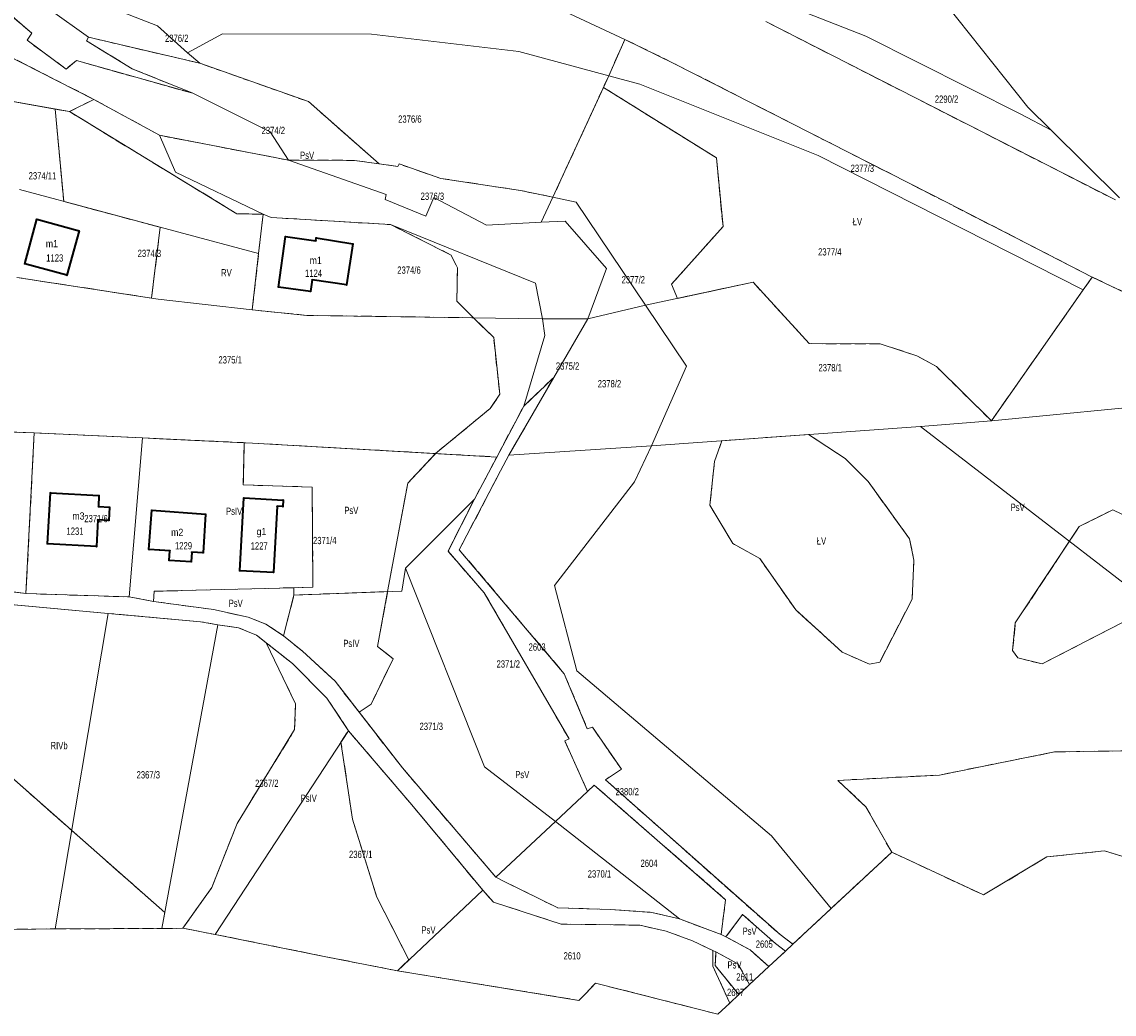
# Model space of a CAD drawing. Header units: metres. Extents: x 7496145 to 7500200, y 5498500 to 5502080.
# Tile 17 of 202: x 7497736 to 7497962, y 5498713 to 5498918. Entities that reach past the tile are written whole.
import ezdxf
from ezdxf.enums import TextEntityAlignment as Align

# ---------------------------------------------------------------- set-up
doc = ezdxf.new("R2010")
doc.units = ezdxf.units.M
doc.header["$MEASUREMENT"] = 0
for name, pattern in [('2.25_0.75', [3, 2.25, -0.75]), ('219-1000', [0]), ('egug-1000', [0])]:
    doc.linetypes.add(name, pattern=pattern)
doc.layers.get('0').update_dxf_attribs({"color": 2, "linetype": 'CONTINUOUS', "lineweight": 5})
for name, color, linetype in [('209-oznaczenie konturu klasyfikacyjnego', 7, 'CONTINUOUS'), ('211-numer działki ewidencyjnej', 7, 'CONTINUOUS'), ('217-kontur klasyfikacyjny', 7, 'CONTINUOUS'), ('218-kontur użytku gruntowego', 7, 'CONTINUOUS'), ('219-działka ewidencyjna', 7, 'CONTINUOUS'), ('312-budynek ewidencyjny', 7, 'CONTINUOUS'), ('312-oznaczenie budynku ewidencyjnego', 7, 'CONTINUOUS'), ('312-oznaczenie budynku ewidencyjnego-Atr117', 7, 'CONTINUOUS'), ('Punkt budynku', 7, 'CONTINUOUS')]:
    doc.layers.add(name, color=color, linetype=linetype)
doc.styles.get("Standard").update_dxf_attribs({"font": 'Working1250', "width": 0.75})

# ---------------------------------------------------------------- blocks, each defined once
blk = doc.blocks.new('PUNKTBUD')
at = {"color": 0}
blk.add_circle((0, 0), 0.09, dxfattribs=at)

msp = doc.modelspace()

# ---------------------------------------------------------------- linework, layer by layer
at = {"layer": '217-kontur klasyfikacyjny', "color": 3, "linetype": '2.25_0.75', "lineweight": 18, "flags": 128}
for points in [[(7497738.31, 5498915.47), (7497718.22, 5498932.81)], [(7497889.93, 5498917.88), (7497962.09, 5498881.06)], [(7497737.34, 5498914.03), (7497738.31, 5498915.47)], [(7497745.41, 5498908.1), (7497737.34, 5498914.03)], [(7497750, 5498914.67), (7497749.6, 5498913.91)], [(7497749.6, 5498913.91), (7497759.08, 5498908.15)], [(7497773.02, 5498909.28), (7497750, 5498914.67)], [(7497860.77, 5498914.22), (7497857.49, 5498906.72)], [(7497870.77, 5498909.34), (7497860.77, 5498914.22)], [(7497732.64, 5498911.26), (7497751.15, 5498901.83)], [(7497747.52, 5498909.84), (7497745.41, 5498908.1)], [(7497771.6, 5498903.08), (7497747.52, 5498909.84)], [(7497759.08, 5498908.15), (7497771.6, 5498903.08)], [(7497795.47, 5498901.36), (7497773.02, 5498909.28)], [(7497927.49, 5498880.44), (7497870.77, 5498909.34)], [(7497857.49, 5498906.72), (7497856.38, 5498904.3)], [(7497856.38, 5498904.3), (7497845.93, 5498881.64)], [(7497879.69, 5498889.74), (7497856.38, 5498904.3)], [(7497751.15, 5498901.83), (7497746.09, 5498899.3)], [(7497751.15, 5498901.83), (7497764.69, 5498894.41)], [(7497810.05, 5498888.53), (7497795.47, 5498901.36)], [(7497746.09, 5498899.3), (7497743.15, 5498899.83)], [(7497743.15, 5498899.83), (7497744.94, 5498880.75)], [(7497780.67, 5498878.21), (7497746.09, 5498899.3)], [(7497764.69, 5498894.41), (7497791.31, 5498889.29)], [(7497791.31, 5498889.29), (7497804.96, 5498889.24)], [(7497804.96, 5498889.24), (7497810.05, 5498888.53)], [(7497881.07, 5498875.57), (7497879.69, 5498889.74)], [(7497813.93, 5498888), (7497810.05, 5498888.53)], [(7497814.18, 5498888.5), (7497813.93, 5498888)], [(7497822.81, 5498885.51), (7497814.18, 5498888.5)], [(7497839.24, 5498883.02), (7497822.81, 5498885.51)], [(7497845.93, 5498881.64), (7497839.24, 5498883.02)], [(7497744.94, 5498880.75), (7497764.85, 5498875.42)], [(7497957.32, 5498865.16), (7497927.49, 5498880.44)], [(7497786.11, 5498878.12), (7497780.67, 5498878.21)], [(7497785.16, 5498869.99), (7497786.11, 5498878.12)], [(7497786.11, 5498878.12), (7497787.78, 5498877.45)], [(7497787.78, 5498877.45), (7497812.38, 5498875.98)], [(7497812.38, 5498875.98), (7497824.9, 5498869.7)], [(7497870.44, 5498863.67), (7497881.07, 5498875.57)], [(7497764.85, 5498875.42), (7497763.05, 5498860.79)], [(7497783.82, 5498858.37), (7497785.16, 5498869.99)], [(7497824.9, 5498869.7), (7497826.23, 5498867.05)], [(7497826.23, 5498867.05), (7497826.11, 5498860.14)], [(7497763.05, 5498860.79), (7497735.2, 5498865.08)], [(7497957.32, 5498865.16), (7497955.45, 5498862.48)], [(7498005.45, 5498842.25), (7497957.32, 5498865.16)], [(7497871.67, 5498860.75), (7497870.44, 5498863.67)], [(7497887.26, 5498864.08), (7497871.67, 5498860.75)], [(7497898.88, 5498851.4), (7497887.26, 5498864.08)], [(7497955.45, 5498862.48), (7497936.48, 5498835.48)], [(7497826.11, 5498860.14), (7497829.55, 5498856.74)], [(7497795.13, 5498857.24), (7497783.82, 5498858.37)], [(7497805.52, 5498857.09), (7497795.13, 5498857.24)], [(7497829.55, 5498856.74), (7497805.52, 5498857.09)], [(7497833.7, 5498852.65), (7497829.55, 5498856.74)], [(7497834.96, 5498840.94), (7497833.7, 5498852.65)], [(7497913.53, 5498851.34), (7497898.88, 5498851.4)], [(7497921.12, 5498848.92), (7497913.53, 5498851.34)], [(7497925.13, 5498846.67), (7497921.12, 5498848.92)], [(7497936.48, 5498835.48), (7497925.13, 5498846.67)], [(7497846.11, 5498844.44), (7497836.84, 5498828.41)], [(7497839.92, 5498838.52), (7497846.11, 5498844.44)], [(7497833, 5498838.02), (7497834.96, 5498840.94)], [(7497821.7, 5498828.72), (7497833, 5498838.02)], [(7497834.32, 5498828), (7497839.92, 5498838.52)], [(7497738.82, 5498832.98), (7497728.84, 5498833.35)], [(7497737.12, 5498799.8), (7497738.82, 5498832.98)], [(7497738.82, 5498832.98), (7497761.2, 5498831.94)], [(7497761.2, 5498831.94), (7497764.72, 5498831.77)], [(7497764.72, 5498831.77), (7497782.21, 5498830.95)], [(7497782.21, 5498830.95), (7497782, 5498822.23)], [(7497782.21, 5498830.95), (7497783.93, 5498830.87)], [(7497783.93, 5498830.87), (7497821.7, 5498828.72)], [(7497879.32, 5498827.08), (7497880.84, 5498831.35)], [(7497880.84, 5498831.35), (7497898.74, 5498832.64)], [(7497898.74, 5498832.64), (7497906.31, 5498827.69)], [(7497815.98, 5498822.57), (7497821.7, 5498828.72)], [(7497821.7, 5498828.72), (7497834.32, 5498828)], [(7497836.84, 5498828.41), (7497835.13, 5498825.17)], [(7497832.63, 5498824.73), (7497834.32, 5498828)], [(7497878.35, 5498818.04), (7497879.32, 5498827.08)], [(7497906.31, 5498827.69), (7497911.03, 5498822.97)], [(7497835.13, 5498825.17), (7497826.6, 5498808.86)], [(7497829.71, 5498819.3), (7497832.63, 5498824.73)], [(7497782, 5498822.23), (7497796.22, 5498821.8)], [(7497796.22, 5498821.8), (7497796.39, 5498801.12)], [(7497811.8, 5498800.21), (7497815.98, 5498822.57)], [(7497911.03, 5498822.97), (7497919.56, 5498811.08)], [(7497824.28, 5498808.55), (7497829.71, 5498819.3)], [(7497883.1, 5498810.14), (7497878.35, 5498818.04)], [(7497954.61, 5498813.64), (7497961.58, 5498817.1)], [(7497961.58, 5498817.1), (7497963.43, 5498816.23)], [(7497941.42, 5498793.74), (7497954.61, 5498813.64)], [(7497888.65, 5498807.05), (7497883.1, 5498810.14)], [(7497919.56, 5498811.08), (7497920.5, 5498806.72)], [(7497831.76, 5498799.93), (7497824.28, 5498808.55)], [(7497826.6, 5498808.86), (7497848.28, 5498783.24)], [(7497896.11, 5498796.42), (7497888.65, 5498807.05)], [(7497920.5, 5498806.72), (7497920.13, 5498798.68)], [(7497765.77, 5498733.97), (7497689.57, 5498801.16)], [(7497725.29, 5498801.37), (7497737.12, 5498799.8)], [(7497796.39, 5498801.12), (7497792.46, 5498801.02)], [(7497737.12, 5498799.8), (7497758.46, 5498799.1)], [(7497758.46, 5498799.1), (7497763.47, 5498798.17)], [(7497763.59, 5498800.27), (7497763.47, 5498798.17)], [(7497792.46, 5498801.02), (7497763.59, 5498800.27)], [(7497790.33, 5498791.07), (7497792.46, 5498799.5)], [(7497792.46, 5498799.5), (7497792.46, 5498801.02)], [(7497792.46, 5498799.5), (7497811.8, 5498800.21)], [(7497809.68, 5498788.91), (7497811.8, 5498800.21)], [(7497849.28, 5498769.82), (7497831.76, 5498799.93)], [(7497754.06, 5498795.71), (7497725, 5498798.35)], [(7497763.47, 5498798.17), (7497775.86, 5498796.5)], [(7497920.13, 5498798.68), (7497913.44, 5498785.67)], [(7497773.18, 5498793.98), (7497754.06, 5498795.71)], [(7497775.86, 5498796.5), (7497783.02, 5498794.91)], [(7497783.02, 5498794.91), (7497786.67, 5498793.46)], [(7497905.68, 5498787.72), (7497896.11, 5498796.42)], [(7497965.8, 5498795.01), (7497947, 5498785.27)], [(7497776.72, 5498793.33), (7497773.18, 5498793.98)], [(7497781.04, 5498792.74), (7497776.72, 5498793.33)], [(7497784.73, 5498791.21), (7497781.04, 5498792.74)], [(7497786.67, 5498793.46), (7497790.33, 5498791.07)], [(7497940.87, 5498788.05), (7497941.42, 5498793.74)], [(7497786.69, 5498789.67), (7497784.73, 5498791.21)], [(7497790.33, 5498791.07), (7497794.2, 5498787.93)], [(7497792.81, 5498777.02), (7497786.69, 5498789.67)], [(7497792.17, 5498785.37), (7497786.69, 5498789.67)], [(7497794.2, 5498787.93), (7497800.95, 5498781.69)], [(7497812.94, 5498786.36), (7497809.68, 5498788.91)], [(7497911.32, 5498785.21), (7497905.68, 5498787.72)], [(7497941.92, 5498786.53), (7497940.87, 5498788.05)], [(7497799.24, 5498778.23), (7497792.17, 5498785.37)], [(7497808.38, 5498776.99), (7497812.94, 5498786.36)], [(7497913.44, 5498785.67), (7497911.32, 5498785.21)], [(7497947, 5498785.27), (7497941.92, 5498786.53)], [(7497848.28, 5498783.24), (7497853.03, 5498771.91)], [(7497800.95, 5498781.69), (7497805.9, 5498775.32)], [(7497792.6, 5498771.71), (7497792.81, 5498777.02)], [(7497803.7, 5498771.49), (7497799.24, 5498778.23)], [(7497805.9, 5498775.32), (7497808.38, 5498776.99)], [(7497805.9, 5498775.32), (7497814.87, 5498763.8)], [(7497853.03, 5498771.91), (7497854.1, 5498772.22)], [(7497854.1, 5498772.22), (7497860.09, 5498763.55)], [(7497780.72, 5498752.37), (7497792.6, 5498771.71)], [(7497802.16, 5498769.14), (7497803.7, 5498771.49)], [(7497816.83, 5498756.16), (7497803.7, 5498771.49)], [(7497848.37, 5498769.4), (7497849.28, 5498769.82)], [(7497804.54, 5498753.23), (7497802.16, 5498769.14)], [(7497853.08, 5498758.97), (7497848.37, 5498769.4)], [(7497949.53, 5498767.11), (7497976.81, 5498767.55)], [(7497925.75, 5498762.35), (7497949.53, 5498767.11)], [(7497814.87, 5498763.8), (7497834.16, 5498741.24)], [(7497860.09, 5498763.55), (7497856.76, 5498761.37)], [(7497856.76, 5498761.37), (7497892.84, 5498729.39)], [(7497904.77, 5498761.23), (7497925.75, 5498762.35)], [(7497910.57, 5498755.75), (7497904.77, 5498761.23)], [(7497854.44, 5498760.28), (7497853.08, 5498758.97)], [(7497881.59, 5498736.61), (7497854.44, 5498760.28)], [(7497831.48, 5498738.56), (7497816.83, 5498756.16)], [(7497915.89, 5498746.42), (7497910.57, 5498755.75)], [(7497775.53, 5498739.13), (7497780.72, 5498752.37)], [(7497809.58, 5498737.15), (7497804.54, 5498753.23)], [(7497903.43, 5498734.81), (7497915.89, 5498746.42)], [(7497915.89, 5498746.42), (7497934.85, 5498737.58)], [(7497934.85, 5498737.58), (7497947.9, 5498745.43)], [(7497947.9, 5498745.43), (7497959.87, 5498746.69)], [(7497959.87, 5498746.69), (7497972.87, 5498742.7)], [(7497834.16, 5498741.24), (7497836.14, 5498740.24)], [(7497836.14, 5498740.24), (7497846.94, 5498734.93)], [(7497769.48, 5498730.7), (7497775.53, 5498739.13)], [(7497833.67, 5498736.1), (7497831.48, 5498738.56)], [(7497816.18, 5498724.16), (7497809.58, 5498737.15)], [(7497847.62, 5498731.58), (7497833.67, 5498736.1)], [(7497880.67, 5498729.45), (7497881.59, 5498736.61)], [(7497765.16, 5498730.68), (7497765.77, 5498733.97)], [(7497846.94, 5498734.93), (7497857.79, 5498734.61)], [(7497857.79, 5498734.61), (7497866.39, 5498733.98)], [(7497866.39, 5498733.98), (7497872.07, 5498732.63)], [(7497885.1, 5498733.58), (7497881.66, 5498728.95)], [(7497891.87, 5498727.58), (7497885.1, 5498733.58)], [(7497895.49, 5498727.42), (7497903.43, 5498734.81)], [(7497863.87, 5498731.34), (7497847.62, 5498731.58)], [(7497869.35, 5498730.09), (7497863.87, 5498731.34)], [(7497872.07, 5498732.63), (7497880.67, 5498729.45)], [(7497702.24, 5498730.31), (7497739.12, 5498730.55)], [(7497739.12, 5498730.55), (7497743.17, 5498730.57)], [(7497743.17, 5498730.57), (7497765.16, 5498730.68)], [(7497765.16, 5498730.68), (7497769.48, 5498730.7)], [(7497769.48, 5498730.7), (7497776.18, 5498729.44)], [(7497776.18, 5498729.44), (7497798.69, 5498724.9)], [(7497874.79, 5498728.09), (7497869.35, 5498730.09)], [(7497881.66, 5498728.95), (7497886.66, 5498726.24)], [(7497892.84, 5498729.39), (7497895.49, 5498727.42)], [(7497878.94, 5498726.13), (7497874.79, 5498728.09)], [(7497893.97, 5498726), (7497891.87, 5498727.58)], [(7497798.69, 5498724.9), (7497813.81, 5498721.93)], [(7497878.96, 5498722.88), (7497878.94, 5498726.13)], [(7497879.59, 5498725.82), (7497879.46, 5498722.99)], [(7497884.12, 5498723.39), (7497879.59, 5498725.82)], [(7497886.66, 5498726.24), (7497890.52, 5498722.79)], [(7497890.52, 5498722.79), (7497893.97, 5498726)], [(7497813.81, 5498721.93), (7497816.18, 5498724.16)], [(7497882.45, 5498715.27), (7497878.96, 5498722.88)], [(7497879.46, 5498722.99), (7497884.31, 5498717.01)], [(7497886.55, 5498719.09), (7497884.12, 5498723.39)], [(7497813.81, 5498721.93), (7497817.62, 5498721.31)], [(7497817.62, 5498721.31), (7497851.3, 5498715.83)], [(7497852.72, 5498717.22), (7497854.74, 5498719.38)], [(7497854.74, 5498719.38), (7497879.99, 5498712.98)], [(7497884.31, 5498717.01), (7497886.55, 5498719.09)], [(7497851.3, 5498715.83), (7497852.72, 5498717.22)], [(7497879.99, 5498712.98), (7497882.45, 5498715.27)]]:
    msp.add_lwpolyline(points, dxfattribs=at)
at = {"layer": '218-kontur użytku gruntowego', "color": 3, "linetype": 'egug-1000', "lineweight": 18, "flags": 128}
for points in [[(7497738.31, 5498915.47), (7497718.22, 5498932.81)], [(7497742.1, 5498920.3), (7497750, 5498914.67)], [(7497764.31, 5498916.98), (7497756.31, 5498920.11)], [(7497770.44, 5498911.45), (7497764.31, 5498916.98)], [(7497889.93, 5498917.88), (7497962.09, 5498881.06)], [(7497737.34, 5498914.03), (7497738.31, 5498915.47)], [(7497745.41, 5498908.1), (7497737.34, 5498914.03)], [(7497750, 5498914.67), (7497749.6, 5498913.91)], [(7497749.6, 5498913.91), (7497759.08, 5498908.15)], [(7497773.02, 5498909.28), (7497750, 5498914.67)], [(7497860.77, 5498914.22), (7497857.49, 5498906.72)], [(7497870.77, 5498909.34), (7497860.77, 5498914.22)], [(7497732.64, 5498911.26), (7497751.15, 5498901.83)], [(7497747.52, 5498909.84), (7497745.41, 5498908.1)], [(7497771.6, 5498903.08), (7497747.52, 5498909.84)], [(7497773.02, 5498909.28), (7497770.44, 5498911.45)], [(7497759.08, 5498908.15), (7497771.6, 5498903.08)], [(7497795.47, 5498901.36), (7497773.02, 5498909.28)], [(7497927.49, 5498880.44), (7497870.77, 5498909.34)], [(7497857.49, 5498906.72), (7497856.38, 5498904.3)], [(7497743.15, 5498899.83), (7497727.01, 5498902.72)], [(7497856.38, 5498904.3), (7497845.93, 5498881.64)], [(7497856.38, 5498904.3), (7497879.69, 5498889.74)], [(7497751.15, 5498901.83), (7497746.09, 5498899.3)], [(7497764.69, 5498894.41), (7497751.15, 5498901.83)], [(7497810.05, 5498888.53), (7497795.47, 5498901.36)], [(7497746.09, 5498899.3), (7497743.15, 5498899.83)], [(7497743.15, 5498899.83), (7497744.94, 5498880.75)], [(7497746.09, 5498899.3), (7497780.67, 5498878.21)], [(7497791.31, 5498889.29), (7497764.69, 5498894.41)], [(7497804.96, 5498889.24), (7497791.31, 5498889.29)], [(7497810.05, 5498888.53), (7497804.96, 5498889.24)], [(7497879.69, 5498889.74), (7497881.07, 5498875.57)], [(7497813.93, 5498888), (7497810.05, 5498888.53)], [(7497814.18, 5498888.5), (7497813.93, 5498888)], [(7497822.81, 5498885.51), (7497814.18, 5498888.5)], [(7497839.24, 5498883.02), (7497822.81, 5498885.51)], [(7497845.93, 5498881.64), (7497839.24, 5498883.02)], [(7497744.94, 5498880.75), (7497764.85, 5498875.42)], [(7497957.32, 5498865.16), (7497927.49, 5498880.44)], [(7497780.67, 5498878.21), (7497786.11, 5498878.12)], [(7497786.11, 5498878.12), (7497785.16, 5498869.99)], [(7497787.78, 5498877.45), (7497786.11, 5498878.12)], [(7497812.38, 5498875.98), (7497787.78, 5498877.45)], [(7497824.9, 5498869.7), (7497812.38, 5498875.98)], [(7497881.07, 5498875.57), (7497870.44, 5498863.67)], [(7497764.85, 5498875.42), (7497763.05, 5498860.79)], [(7497785.16, 5498869.99), (7497783.82, 5498858.37)], [(7497826.23, 5498867.05), (7497824.9, 5498869.7)], [(7497826.11, 5498860.14), (7497826.23, 5498867.05)], [(7497763.05, 5498860.79), (7497735.2, 5498865.08)], [(7497955.45, 5498862.48), (7497957.32, 5498865.16)], [(7498005.45, 5498842.25), (7497957.32, 5498865.16)], [(7497870.44, 5498863.67), (7497871.67, 5498860.75)], [(7497871.67, 5498860.75), (7497887.26, 5498864.08)], [(7497887.26, 5498864.08), (7497898.88, 5498851.4)], [(7497936.48, 5498835.48), (7497955.45, 5498862.48)], [(7497829.55, 5498856.74), (7497826.11, 5498860.14)], [(7497783.82, 5498858.37), (7497795.13, 5498857.24)], [(7497795.13, 5498857.24), (7497805.52, 5498857.09)], [(7497805.52, 5498857.09), (7497829.55, 5498856.74)], [(7497829.55, 5498856.74), (7497833.7, 5498852.65)], [(7497833.7, 5498852.65), (7497834.96, 5498840.94)], [(7497898.88, 5498851.4), (7497913.53, 5498851.34)], [(7497913.53, 5498851.34), (7497921.12, 5498848.92)], [(7497921.12, 5498848.92), (7497925.13, 5498846.67)], [(7497925.13, 5498846.67), (7497936.48, 5498835.48)], [(7497836.84, 5498828.41), (7497846.11, 5498844.44)], [(7497846.11, 5498844.44), (7497839.92, 5498838.52)], [(7497834.96, 5498840.94), (7497833, 5498838.02)], [(7497833, 5498838.02), (7497821.7, 5498828.72)], [(7497839.92, 5498838.52), (7497834.32, 5498828)], [(7497728.84, 5498833.35), (7497738.82, 5498832.98)], [(7497737.12, 5498799.8), (7497738.82, 5498832.98)], [(7497738.82, 5498832.98), (7497761.2, 5498831.94)], [(7497761.2, 5498831.94), (7497764.72, 5498831.77)], [(7497764.72, 5498831.77), (7497782.21, 5498830.95)], [(7497782.21, 5498830.95), (7497782, 5498822.23)], [(7497783.93, 5498830.87), (7497782.21, 5498830.95)], [(7497821.7, 5498828.72), (7497783.93, 5498830.87)], [(7497880.84, 5498831.35), (7497879.32, 5498827.08)], [(7497898.74, 5498832.64), (7497880.84, 5498831.35)], [(7497906.31, 5498827.69), (7497898.74, 5498832.64)], [(7497821.7, 5498828.72), (7497815.98, 5498822.57)], [(7497834.32, 5498828), (7497821.7, 5498828.72)], [(7497835.13, 5498825.17), (7497836.84, 5498828.41)], [(7497834.32, 5498828), (7497832.63, 5498824.73)], [(7497879.32, 5498827.08), (7497878.35, 5498818.04)], [(7497911.03, 5498822.97), (7497906.31, 5498827.69)], [(7497826.6, 5498808.86), (7497835.13, 5498825.17)], [(7497832.63, 5498824.73), (7497829.71, 5498819.3)], [(7497782, 5498822.23), (7497796.22, 5498821.8)], [(7497796.22, 5498821.8), (7497796.39, 5498801.12)], [(7497815.98, 5498822.57), (7497811.8, 5498800.21)], [(7497919.56, 5498811.08), (7497911.03, 5498822.97)], [(7497829.71, 5498819.3), (7497824.28, 5498808.55)], [(7497878.35, 5498818.04), (7497883.1, 5498810.14)], [(7497961.58, 5498817.1), (7497954.61, 5498813.64)], [(7497963.43, 5498816.23), (7497961.58, 5498817.1)], [(7497954.61, 5498813.64), (7497941.42, 5498793.74)], [(7497883.1, 5498810.14), (7497888.65, 5498807.05)], [(7497920.5, 5498806.72), (7497919.56, 5498811.08)], [(7497824.28, 5498808.55), (7497831.76, 5498799.93)], [(7497848.28, 5498783.24), (7497826.6, 5498808.86)], [(7497888.65, 5498807.05), (7497896.11, 5498796.42)], [(7497920.13, 5498798.68), (7497920.5, 5498806.72)], [(7497689.57, 5498801.16), (7497765.77, 5498733.97)], [(7497725.29, 5498801.37), (7497737.12, 5498799.8)], [(7497796.39, 5498801.12), (7497792.46, 5498801.02)], [(7497758.46, 5498799.1), (7497737.12, 5498799.8)], [(7497763.47, 5498798.17), (7497758.46, 5498799.1)], [(7497763.59, 5498800.27), (7497763.47, 5498798.17)], [(7497792.46, 5498801.02), (7497763.59, 5498800.27)], [(7497792.46, 5498799.5), (7497790.33, 5498791.07)], [(7497792.46, 5498801.02), (7497792.46, 5498799.5)], [(7497811.8, 5498800.21), (7497792.46, 5498799.5)], [(7497811.8, 5498800.21), (7497809.68, 5498788.91)], [(7497831.76, 5498799.93), (7497849.28, 5498769.82)], [(7497754.06, 5498795.71), (7497725, 5498798.35)], [(7497763.47, 5498798.17), (7497775.86, 5498796.5)], [(7497913.44, 5498785.67), (7497920.13, 5498798.68)], [(7497773.18, 5498793.98), (7497754.06, 5498795.71)], [(7497775.86, 5498796.5), (7497783.02, 5498794.91)], [(7497783.02, 5498794.91), (7497786.67, 5498793.46)], [(7497896.11, 5498796.42), (7497905.68, 5498787.72)], [(7497947, 5498785.27), (7497965.8, 5498795.01)], [(7497776.72, 5498793.33), (7497773.18, 5498793.98)], [(7497781.04, 5498792.74), (7497776.72, 5498793.33)], [(7497784.73, 5498791.21), (7497781.04, 5498792.74)], [(7497786.67, 5498793.46), (7497790.33, 5498791.07)], [(7497941.42, 5498793.74), (7497940.87, 5498788.05)], [(7497786.69, 5498789.67), (7497784.73, 5498791.21)], [(7497790.33, 5498791.07), (7497794.2, 5498787.93)], [(7497792.17, 5498785.37), (7497786.69, 5498789.67)], [(7497786.69, 5498789.67), (7497792.81, 5498777.02)], [(7497794.2, 5498787.93), (7497800.95, 5498781.69)], [(7497809.68, 5498788.91), (7497812.94, 5498786.36)], [(7497905.68, 5498787.72), (7497911.32, 5498785.21)], [(7497940.87, 5498788.05), (7497941.92, 5498786.53)], [(7497799.24, 5498778.23), (7497792.17, 5498785.37)], [(7497812.94, 5498786.36), (7497808.38, 5498776.99)], [(7497911.32, 5498785.21), (7497913.44, 5498785.67)], [(7497941.92, 5498786.53), (7497947, 5498785.27)], [(7497853.03, 5498771.91), (7497848.28, 5498783.24)], [(7497800.95, 5498781.69), (7497805.9, 5498775.32)], [(7497792.81, 5498777.02), (7497792.6, 5498771.71)], [(7497803.7, 5498771.49), (7497799.24, 5498778.23)], [(7497808.38, 5498776.99), (7497805.9, 5498775.32)], [(7497805.9, 5498775.32), (7497814.87, 5498763.8)], [(7497854.1, 5498772.22), (7497853.03, 5498771.91)], [(7497860.09, 5498763.55), (7497854.1, 5498772.22)], [(7497792.6, 5498771.71), (7497780.72, 5498752.37)], [(7497803.7, 5498771.49), (7497802.16, 5498769.14)], [(7497816.83, 5498756.16), (7497803.7, 5498771.49)], [(7497849.28, 5498769.82), (7497848.37, 5498769.4)], [(7497802.16, 5498769.14), (7497804.54, 5498753.23)], [(7497848.37, 5498769.4), (7497853.08, 5498758.97)], [(7497976.81, 5498767.55), (7497949.53, 5498767.11)], [(7497949.53, 5498767.11), (7497925.75, 5498762.35)], [(7497814.87, 5498763.8), (7497834.16, 5498741.24)], [(7497856.76, 5498761.37), (7497860.09, 5498763.55)], [(7497892.84, 5498729.39), (7497856.76, 5498761.37)], [(7497925.75, 5498762.35), (7497904.77, 5498761.23)], [(7497904.77, 5498761.23), (7497910.57, 5498755.75)], [(7497853.08, 5498758.97), (7497854.44, 5498760.28)], [(7497854.44, 5498760.28), (7497881.59, 5498736.61)], [(7497831.48, 5498738.56), (7497816.83, 5498756.16)], [(7497910.57, 5498755.75), (7497915.89, 5498746.42)], [(7497780.72, 5498752.37), (7497775.53, 5498739.13)], [(7497804.54, 5498753.23), (7497809.58, 5498737.15)], [(7497903.43, 5498734.81), (7497915.89, 5498746.42)], [(7497915.89, 5498746.42), (7497934.85, 5498737.58)], [(7497934.85, 5498737.58), (7497947.9, 5498745.43)], [(7497947.9, 5498745.43), (7497959.87, 5498746.69)], [(7497959.87, 5498746.69), (7497972.87, 5498742.7)], [(7497834.16, 5498741.24), (7497836.14, 5498740.24)], [(7497836.14, 5498740.24), (7497846.94, 5498734.93)], [(7497775.53, 5498739.13), (7497769.48, 5498730.7)], [(7497833.67, 5498736.1), (7497831.48, 5498738.56)], [(7497809.58, 5498737.15), (7497816.18, 5498724.16)], [(7497847.62, 5498731.58), (7497833.67, 5498736.1)], [(7497881.59, 5498736.61), (7497880.67, 5498729.45)], [(7497765.77, 5498733.97), (7497765.16, 5498730.68)], [(7497846.94, 5498734.93), (7497857.79, 5498734.61)], [(7497857.79, 5498734.61), (7497866.39, 5498733.98)], [(7497866.39, 5498733.98), (7497872.07, 5498732.63)], [(7497885.1, 5498733.58), (7497881.66, 5498728.95)], [(7497891.87, 5498727.58), (7497885.1, 5498733.58)], [(7497895.49, 5498727.42), (7497903.43, 5498734.81)], [(7497863.87, 5498731.34), (7497847.62, 5498731.58)], [(7497869.35, 5498730.09), (7497863.87, 5498731.34)], [(7497872.07, 5498732.63), (7497880.67, 5498729.45)], [(7497702.24, 5498730.31), (7497739.12, 5498730.55)], [(7497739.12, 5498730.55), (7497743.17, 5498730.57)], [(7497743.17, 5498730.57), (7497765.16, 5498730.68)], [(7497765.16, 5498730.68), (7497769.48, 5498730.7)], [(7497769.48, 5498730.7), (7497776.18, 5498729.44)], [(7497776.18, 5498729.44), (7497798.69, 5498724.9)], [(7497874.79, 5498728.09), (7497869.35, 5498730.09)], [(7497880.67, 5498729.45), (7497881.66, 5498728.95)], [(7497881.66, 5498728.95), (7497886.66, 5498726.24)], [(7497895.49, 5498727.42), (7497892.84, 5498729.39)], [(7497878.94, 5498726.13), (7497874.79, 5498728.09)], [(7497893.97, 5498726), (7497891.87, 5498727.58)], [(7497893.97, 5498726), (7497895.49, 5498727.42)], [(7497798.69, 5498724.9), (7497813.81, 5498721.93)], [(7497878.94, 5498726.13), (7497878.96, 5498722.88)], [(7497879.59, 5498725.82), (7497878.94, 5498726.13)], [(7497879.46, 5498722.99), (7497879.59, 5498725.82)], [(7497884.12, 5498723.39), (7497879.59, 5498725.82)], [(7497886.66, 5498726.24), (7497890.52, 5498722.79)], [(7497890.52, 5498722.79), (7497893.97, 5498726)], [(7497816.18, 5498724.16), (7497813.81, 5498721.93)], [(7497878.96, 5498722.88), (7497882.45, 5498715.27)], [(7497884.31, 5498717.01), (7497879.46, 5498722.99)], [(7497886.55, 5498719.09), (7497884.12, 5498723.39)], [(7497886.55, 5498719.09), (7497890.52, 5498722.79)], [(7497813.81, 5498721.93), (7497817.62, 5498721.31)], [(7497817.62, 5498721.31), (7497851.3, 5498715.83)], [(7497852.72, 5498717.22), (7497854.74, 5498719.38)], [(7497854.74, 5498719.38), (7497879.99, 5498712.98)], [(7497884.31, 5498717.01), (7497886.55, 5498719.09)], [(7497851.3, 5498715.83), (7497852.72, 5498717.22)], [(7497882.45, 5498715.27), (7497884.31, 5498717.01)], [(7497879.99, 5498712.98), (7497882.45, 5498715.27)]]:
    msp.add_lwpolyline(points, dxfattribs=at)
at = {"layer": '219-działka ewidencyjna', "color": 3, "linetype": '219-1000', "lineweight": 18, "flags": 128}
for points in [[(7497718.22, 5498932.81), (7497738.31, 5498915.47)], [(7497833.94, 5498926.76), (7497860.77, 5498914.22)], [(7497893.46, 5498921.54), (7497910.55, 5498914.87)], [(7497927.15, 5498921.42), (7497943.99, 5498900.19)], [(7497742.1, 5498920.3), (7497750, 5498914.67)], [(7497756.31, 5498920.11), (7497764.31, 5498916.98)], [(7497764.31, 5498916.98), (7497770.44, 5498911.45)], [(7497889.93, 5498917.88), (7497962.09, 5498881.06)], [(7497737.34, 5498914.03), (7497738.31, 5498915.47)], [(7497737.34, 5498914.03), (7497745.41, 5498908.1)], [(7497749.6, 5498913.91), (7497750, 5498914.67)], [(7497749.6, 5498913.91), (7497759.08, 5498908.15)], [(7497770.44, 5498911.45), (7497777.68, 5498915.38)], [(7497777.68, 5498915.38), (7497808.49, 5498915.26)], [(7497808.49, 5498915.26), (7497838.93, 5498911.7)], [(7497857.49, 5498906.72), (7497860.77, 5498914.22)], [(7497860.77, 5498914.22), (7497870.77, 5498909.34)], [(7497910.55, 5498914.87), (7497942.58, 5498898.78)], [(7497838.93, 5498911.7), (7497857.49, 5498906.72)], [(7497732.64, 5498911.26), (7497751.15, 5498901.83)], [(7497745.41, 5498908.1), (7497747.52, 5498909.84)], [(7497747.52, 5498909.84), (7497771.6, 5498903.08)], [(7497770.44, 5498911.45), (7497773.02, 5498909.28)], [(7497759.08, 5498908.15), (7497771.6, 5498903.08)], [(7497795.47, 5498901.36), (7497773.02, 5498909.28)], [(7497927.49, 5498880.44), (7497870.77, 5498909.34)], [(7497845.93, 5498881.64), (7497857.49, 5498906.72)], [(7497857.49, 5498906.72), (7497863.86, 5498904.96)], [(7497863.86, 5498904.96), (7497900.71, 5498890.27)], [(7497727.01, 5498902.72), (7497746.09, 5498899.3)], [(7497771.6, 5498903.08), (7497787.55, 5498895.16)], [(7497746.09, 5498899.3), (7497751.15, 5498901.83)], [(7497751.15, 5498901.83), (7497764.69, 5498894.41)], [(7497795.47, 5498901.36), (7497810.05, 5498888.53)], [(7497942.58, 5498898.78), (7497948.8, 5498895.45)], [(7497943.99, 5498900.19), (7497948.8, 5498895.45)], [(7497764.69, 5498894.41), (7497768.02, 5498886.79)], [(7497787.55, 5498895.16), (7497791.31, 5498889.29)], [(7497948.8, 5498895.45), (7497962.96, 5498881.49)], [(7497791.31, 5498889.29), (7497811.47, 5498882.2)], [(7497804.96, 5498889.24), (7497791.31, 5498889.29)], [(7497804.96, 5498889.24), (7497810.05, 5498888.53)], [(7497900.71, 5498890.27), (7497955.45, 5498862.48)], [(7497810.05, 5498888.53), (7497813.93, 5498888)], [(7497813.93, 5498888), (7497814.18, 5498888.5)], [(7497814.18, 5498888.5), (7497822.81, 5498885.51)], [(7497768.02, 5498886.79), (7497786.11, 5498878.12)], [(7497822.81, 5498885.51), (7497839.24, 5498883.02)], [(7497735.76, 5498883.21), (7497785.16, 5498869.99)], [(7497839.24, 5498883.02), (7497845.93, 5498881.64)], [(7497811.3, 5498881.18), (7497811.47, 5498882.2)], [(7497811.3, 5498881.18), (7497819.66, 5498877.73)], [(7497821.34, 5498881.59), (7497819.66, 5498877.73)], [(7497821.34, 5498881.59), (7497832.21, 5498875.88)], [(7497845.93, 5498881.64), (7497843.48, 5498876.51)], [(7497845.93, 5498881.64), (7497850.73, 5498880.64)], [(7497850.73, 5498880.64), (7497865.05, 5498859.33)], [(7497927.49, 5498880.44), (7497957.32, 5498865.16)], [(7497785.16, 5498869.99), (7497786.11, 5498878.12)], [(7497786.11, 5498878.12), (7497787.78, 5498877.45)], [(7497787.78, 5498877.45), (7497812.38, 5498875.98)], [(7497812.38, 5498875.98), (7497842.32, 5498863.88)], [(7497832.21, 5498875.88), (7497843.48, 5498876.51)], [(7497843.48, 5498876.51), (7497848.44, 5498876.71)], [(7497848.44, 5498876.71), (7497856.97, 5498866.89)], [(7497783.82, 5498858.37), (7497785.16, 5498869.99)], [(7497853.15, 5498856.53), (7497856.97, 5498866.89)], [(7497764.42, 5498860.58), (7497735.2, 5498865.08)], [(7497955.45, 5498862.48), (7497957.32, 5498865.16)], [(7497957.32, 5498865.16), (7498005.45, 5498842.25)], [(7497842.32, 5498863.88), (7497843.75, 5498856.54)], [(7497865.05, 5498859.33), (7497887.26, 5498864.08)], [(7497887.26, 5498864.08), (7497898.88, 5498851.4)], [(7497936.48, 5498835.48), (7497955.45, 5498862.48)], [(7497764.42, 5498860.58), (7497783.82, 5498858.37)], [(7497783.82, 5498858.37), (7497795.13, 5498857.24)], [(7497865.05, 5498859.33), (7497853.15, 5498856.53)], [(7497865.05, 5498859.33), (7497873.54, 5498846.78)], [(7497795.13, 5498857.24), (7497843.75, 5498856.54)], [(7497843.75, 5498856.54), (7497853.15, 5498856.53)], [(7497843.75, 5498856.54), (7497844.28, 5498853.06)], [(7497846.11, 5498844.44), (7497853.15, 5498856.53)], [(7497839.92, 5498838.52), (7497844.28, 5498853.06)], [(7497898.88, 5498851.4), (7497913.53, 5498851.34)], [(7497921.12, 5498848.92), (7497913.53, 5498851.34)], [(7497921.12, 5498848.92), (7497925.13, 5498846.67)], [(7497866.32, 5498830.3), (7497873.54, 5498846.78)], [(7497925.13, 5498846.67), (7497936.48, 5498835.48)], [(7497836.84, 5498828.41), (7497846.11, 5498844.44)], [(7497839.92, 5498838.52), (7497846.11, 5498844.44)], [(7497936.48, 5498835.48), (7498000.17, 5498841.67)], [(7497834.32, 5498828), (7497839.92, 5498838.52)], [(7497921.83, 5498834.3), (7497936.48, 5498835.48)], [(7497722.8, 5498833.58), (7497738.82, 5498832.98)], [(7497737.12, 5498799.8), (7497738.82, 5498832.98)], [(7497738.82, 5498832.98), (7497761.2, 5498831.94)], [(7497866.32, 5498830.3), (7497921.83, 5498834.3)], [(7497921.83, 5498834.3), (7497988.82, 5498782.67)], [(7497758.46, 5498799.1), (7497761.2, 5498831.94)], [(7497761.2, 5498831.94), (7497783.93, 5498830.87)], [(7497783.93, 5498830.87), (7497834.32, 5498828)], [(7497835.13, 5498825.17), (7497836.84, 5498828.41)], [(7497866.32, 5498830.3), (7497836.84, 5498828.41)], [(7497866.32, 5498830.3), (7497862.8, 5498822.85)], [(7497832.63, 5498824.73), (7497834.32, 5498828)], [(7497826.6, 5498808.86), (7497835.13, 5498825.17)], [(7497829.71, 5498819.3), (7497832.63, 5498824.73)], [(7497846.27, 5498801.47), (7497862.8, 5498822.85)], [(7497815.5, 5498805.05), (7497829.71, 5498819.3)], [(7497824.28, 5498808.55), (7497829.71, 5498819.3)], [(7497824.28, 5498808.55), (7497831.76, 5498799.93)], [(7497826.6, 5498808.86), (7497848.28, 5498783.24)], [(7497815.5, 5498805.05), (7497814.75, 5498800.32)], [(7497815.5, 5498805.05), (7497831.8, 5498764.07)], [(7497725.29, 5498801.37), (7497737.12, 5498799.8)], [(7497850.85, 5498783.84), (7497846.27, 5498801.47)], [(7497737.12, 5498799.8), (7497758.46, 5498799.1)], [(7497758.46, 5498799.1), (7497763.47, 5498798.17)], [(7497790.33, 5498791.07), (7497792.46, 5498799.5)], [(7497792.46, 5498799.5), (7497814.75, 5498800.32)], [(7497831.76, 5498799.93), (7497849.28, 5498769.82)], [(7497725, 5498798.35), (7497754.06, 5498795.71)], [(7497775.86, 5498796.5), (7497763.47, 5498798.17)], [(7497743.17, 5498730.57), (7497754.06, 5498795.71)], [(7497754.06, 5498795.71), (7497773.18, 5498793.98)], [(7497775.86, 5498796.5), (7497783.02, 5498794.91)], [(7497783.02, 5498794.91), (7497786.67, 5498793.46)], [(7497765.16, 5498730.68), (7497776.72, 5498793.33)], [(7497773.18, 5498793.98), (7497776.72, 5498793.33)], [(7497776.72, 5498793.33), (7497781.04, 5498792.74)], [(7497781.04, 5498792.74), (7497784.73, 5498791.21)], [(7497786.67, 5498793.46), (7497790.33, 5498791.07)], [(7497784.73, 5498791.21), (7497792.17, 5498785.37)], [(7497790.33, 5498791.07), (7497794.2, 5498787.93)], [(7497794.2, 5498787.93), (7497800.95, 5498781.69)], [(7497792.17, 5498785.37), (7497799.24, 5498778.23)], [(7497848.28, 5498783.24), (7497853.03, 5498771.91)], [(7497850.85, 5498783.84), (7497891.1, 5498749.78)], [(7497800.95, 5498781.69), (7497814.87, 5498763.8)], [(7497799.24, 5498778.23), (7497803.7, 5498771.49)], [(7497853.03, 5498771.91), (7497854.1, 5498772.22)], [(7497854.1, 5498772.22), (7497860.09, 5498763.55)], [(7497776.18, 5498729.44), (7497803.7, 5498771.49)], [(7497803.7, 5498771.49), (7497816.83, 5498756.16)], [(7497848.37, 5498769.4), (7497849.28, 5498769.82)], [(7497848.37, 5498769.4), (7497853.08, 5498758.97)], [(7497834.16, 5498741.24), (7497814.87, 5498763.8)], [(7497831.8, 5498764.07), (7497846.45, 5498752.73)], [(7497856.76, 5498761.37), (7497860.09, 5498763.55)], [(7497856.76, 5498761.37), (7497892.84, 5498729.39)], [(7497846.45, 5498752.73), (7497853.08, 5498758.97)], [(7497853.08, 5498758.97), (7497854.44, 5498760.28)], [(7497854.44, 5498760.28), (7497881.59, 5498736.61)], [(7497816.83, 5498756.16), (7497831.48, 5498738.56)], [(7497834.16, 5498741.24), (7497846.45, 5498752.73)], [(7497846.45, 5498752.73), (7497872.07, 5498732.63)], [(7497903.43, 5498734.81), (7497891.1, 5498749.78)], [(7497915.89, 5498746.42), (7497903.43, 5498734.81)], [(7497934.85, 5498737.58), (7497915.89, 5498746.42)], [(7497947.9, 5498745.43), (7497934.85, 5498737.58)], [(7497959.87, 5498746.69), (7497947.9, 5498745.43)], [(7497972.87, 5498742.7), (7497959.87, 5498746.69)], [(7497834.16, 5498741.24), (7497836.14, 5498740.24)], [(7497836.14, 5498740.24), (7497846.94, 5498734.93)], [(7497813.81, 5498721.93), (7497831.48, 5498738.56)], [(7497831.48, 5498738.56), (7497833.67, 5498736.1)], [(7497833.67, 5498736.1), (7497847.62, 5498731.58)], [(7497880.67, 5498729.45), (7497881.59, 5498736.61)], [(7497846.94, 5498734.93), (7497857.79, 5498734.61)], [(7497857.79, 5498734.61), (7497866.39, 5498733.98)], [(7497866.39, 5498733.98), (7497872.07, 5498732.63)], [(7497881.66, 5498728.95), (7497885.1, 5498733.58)], [(7497885.1, 5498733.58), (7497891.87, 5498727.58)], [(7497895.49, 5498727.42), (7497903.43, 5498734.81)], [(7497847.62, 5498731.58), (7497863.87, 5498731.34)], [(7497863.87, 5498731.34), (7497869.35, 5498730.09)], [(7497872.07, 5498732.63), (7497880.67, 5498729.45)], [(7497702.24, 5498730.31), (7497739.12, 5498730.55)], [(7497739.12, 5498730.55), (7497743.17, 5498730.57)], [(7497743.17, 5498730.57), (7497765.16, 5498730.68)], [(7497769.48, 5498730.7), (7497765.16, 5498730.68)], [(7497776.18, 5498729.44), (7497769.48, 5498730.7)], [(7497798.69, 5498724.9), (7497776.18, 5498729.44)], [(7497869.35, 5498730.09), (7497874.79, 5498728.09)], [(7497880.67, 5498729.45), (7497881.66, 5498728.95)], [(7497881.66, 5498728.95), (7497886.66, 5498726.24)], [(7497895.49, 5498727.42), (7497892.84, 5498729.39)], [(7497874.79, 5498728.09), (7497878.94, 5498726.13)], [(7497893.97, 5498726), (7497891.87, 5498727.58)], [(7497893.97, 5498726), (7497895.49, 5498727.42)], [(7497813.81, 5498721.93), (7497798.69, 5498724.9)], [(7497878.94, 5498726.13), (7497879.59, 5498725.82)], [(7497878.94, 5498726.13), (7497878.96, 5498722.88)], [(7497879.46, 5498722.99), (7497879.59, 5498725.82)], [(7497879.59, 5498725.82), (7497884.12, 5498723.39)], [(7497890.52, 5498722.79), (7497886.66, 5498726.24)], [(7497890.52, 5498722.79), (7497893.97, 5498726)], [(7497882.45, 5498715.27), (7497878.96, 5498722.88)], [(7497884.31, 5498717.01), (7497879.46, 5498722.99)], [(7497884.12, 5498723.39), (7497886.55, 5498719.09)], [(7497890.52, 5498722.79), (7497886.55, 5498719.09)], [(7497817.62, 5498721.31), (7497813.81, 5498721.93)], [(7497851.3, 5498715.83), (7497817.62, 5498721.31)], [(7497854.74, 5498719.38), (7497852.72, 5498717.22)], [(7497879.99, 5498712.98), (7497854.74, 5498719.38)], [(7497884.31, 5498717.01), (7497886.55, 5498719.09)], [(7497852.72, 5498717.22), (7497851.3, 5498715.83)], [(7497882.45, 5498715.27), (7497884.31, 5498717.01)], [(7497879.99, 5498712.98), (7497882.45, 5498715.27)]]:
    msp.add_lwpolyline(points, dxfattribs=at)
at = {"layer": '312-budynek ewidencyjny', "color": 7, "linetype": 'Continuous', "lineweight": 35, "flags": 128}
for points in [[(7497736.86, 5498867.88), (7497739.37, 5498877.08)], [(7497739.37, 5498877.08), (7497748.07, 5498874.71)], [(7497748.07, 5498874.71), (7497745.57, 5498865.51)], [(7497789.27, 5498863.07), (7497790.72, 5498873.51)], [(7497790.72, 5498873.51), (7497796.97, 5498872.62)], [(7497796.97, 5498872.62), (7497797.06, 5498873.22)], [(7497797.06, 5498873.22), (7497804.61, 5498872.02)], [(7497804.61, 5498872.02), (7497803.33, 5498863.51)], [(7497745.57, 5498865.51), (7497736.86, 5498867.88)], [(7497796.21, 5498864.58), (7497795.85, 5498862.16)], [(7497803.33, 5498863.51), (7497796.21, 5498864.58)], [(7497795.85, 5498862.16), (7497789.27, 5498863.07)], [(7497741.53, 5498810.08), (7497742.15, 5498820.63)], [(7497742.15, 5498820.63), (7497752.19, 5498820.03)], [(7497752.19, 5498820.03), (7497752.08, 5498817.75)], [(7497781.25, 5498804.51), (7497782.09, 5498819.54)], [(7497782.09, 5498819.54), (7497790.25, 5498819.11)], [(7497752.08, 5498817.75), (7497754.37, 5498817.64)], [(7497754.37, 5498817.64), (7497754.2, 5498814.89)], [(7497762.52, 5498808.89), (7497763.1, 5498817.02)], [(7497763.1, 5498817.02), (7497774.17, 5498816.18)], [(7497789.01, 5498817.82), (7497788.25, 5498804.19)], [(7497790.17, 5498817.75), (7497789.01, 5498817.82)], [(7497790.25, 5498819.11), (7497790.17, 5498817.75)], [(7497751.94, 5498815), (7497751.67, 5498809.51)], [(7497754.2, 5498814.89), (7497751.94, 5498815)], [(7497774.17, 5498816.18), (7497773.69, 5498808.22)], [(7497751.67, 5498809.51), (7497741.53, 5498810.08)], [(7497764.73, 5498808.78), (7497762.52, 5498808.89)], [(7497766.82, 5498808.66), (7497764.73, 5498808.78)], [(7497766.68, 5498806.66), (7497766.82, 5498808.66)], [(7497771.36, 5498808.36), (7497771.23, 5498806.36)], [(7497773.69, 5498808.22), (7497771.36, 5498808.36)], [(7497771.23, 5498806.36), (7497766.68, 5498806.66)], [(7497788.25, 5498804.19), (7497781.25, 5498804.51)]]:
    msp.add_lwpolyline(points, dxfattribs=at)

# ---------------------------------------------------------------- block references
at = {"layer": 'Punkt budynku', "color": 5, "linetype": 'Continuous', "lineweight": 13}
for p in [(7497739.37, 5498877.08), (7497748.07, 5498874.71), (7497790.72, 5498873.51), (7497797.06, 5498873.22), (7497796.97, 5498872.62), (7497804.61, 5498872.02), (7497736.86, 5498867.88), (7497745.57, 5498865.51), (7497796.21, 5498864.58), (7497789.27, 5498863.07), (7497795.85, 5498862.16), (7497803.33, 5498863.51), (7497742.15, 5498820.63), (7497752.19, 5498820.03), (7497782.09, 5498819.54), (7497790.25, 5498819.11), (7497752.08, 5498817.75), (7497754.37, 5498817.64), (7497763.1, 5498817.02), (7497789.01, 5498817.82), (7497790.17, 5498817.75), (7497751.94, 5498815), (7497754.2, 5498814.89), (7497774.17, 5498816.18), (7497741.53, 5498810.08), (7497751.67, 5498809.51), (7497762.52, 5498808.89), (7497764.73, 5498808.78), (7497766.82, 5498808.66), (7497771.36, 5498808.36), (7497773.69, 5498808.22), (7497766.68, 5498806.66), (7497771.23, 5498806.36), (7497781.25, 5498804.51), (7497788.25, 5498804.19)]:
    msp.add_blockref('PUNKTBUD', p, dxfattribs=at)

# ---------------------------------------------------------------- texts
at = {"layer": '209-oznaczenie konturu klasyfikacyjnego', "color": 3, "linetype": 'Continuous', "lineweight": 18, "width": 0.79}
for s, p in [('PsV', (7497793.72, 5498889.53)), ('ŁV', (7497907.85, 5498875.85)), ('RV', (7497777.41, 5498865.28)), ('PsIV', (7497778.43, 5498816.06)), ('PsV', (7497802.85, 5498816.23)), ('PsV', (7497940.45, 5498816.86)), ('ŁV', (7497900.43, 5498809.93)), ('PsV', (7497778.97, 5498797.05)), ('PsIV', (7497802.64, 5498788.77)), ('RIVb', (7497742.19, 5498767.68)), ('PsV', (7497838.15, 5498761.7)), ('PsIV', (7497793.83, 5498756.8)), ('PsV', (7497818.79, 5498729.61)), ('PsV', (7497885.1, 5498729.36)), ('PsV', (7497881.99, 5498722.41))]:
    msp.add_text(s, height=1.5, dxfattribs=at).set_placement(p)
at = {"layer": '211-numer działki ewidencyjnej', "color": 3, "linetype": 'Continuous', "lineweight": 18, "width": 0.79}
for s, p in [('2376/2', (7497765.83, 5498913.7)), ('2374/2', (7497785.77, 5498894.67))]:
    msp.add_text(s, height=1.5, dxfattribs=at).set_placement(p)
for s, p in [('2290/2', (7497924.8, 5498902.63)), ('2376/6', (7497813.97, 5498898.51)), ('2374/11', (7497737.67, 5498886.8)), ('2377/3', (7497907.41, 5498888.35)), ('2376/3', (7497818.62, 5498882.59)), ('2377/4', (7497900.69, 5498871.1)), ('2374/3', (7497760.18, 5498870.79)), ('2374/6', (7497813.79, 5498867.33)), ('2377/2', (7497860.1, 5498865.34)), ('2375/1', (7497776.86, 5498848.81)), ('2375/2', (7497846.54, 5498847.53)), ('2378/1', (7497900.77, 5498847.19)), ('2378/2', (7497855.19, 5498843.87)), ('2371/6', (7497749.16, 5498816.04)), ('2371/4', (7497796.39, 5498811.51)), ('2603', (7497840.91, 5498789.52)), ('2371/2', (7497834.29, 5498786.02)), ('2371/3', (7497818.39, 5498773.15)), ('2367/3', (7497759.95, 5498763.14)), ('2367/2', (7497784.43, 5498761.39)), ('2380/2', (7497858.85, 5498759.67)), ('2367/1', (7497803.83, 5498746.71)), ('2604', (7497864.02, 5498744.87)), ('2370/1', (7497853.12, 5498742.68)), ('2605', (7497887.82, 5498728.19)), ('2610', (7497848.13, 5498725.77)), ('2611', (7497883.79, 5498721.42)), ('2607', (7497881.89, 5498718.22))]:
    msp.add_text(s, height=1.5, dxfattribs=at).set_placement(p, align=Align.TOP_LEFT)
at = {"layer": '312-oznaczenie budynku ewidencyjnego', "color": 7, "linetype": 'Continuous', "lineweight": 18, "width": 0.79}
for s, p in [('1123', (7497741.3, 5498869.84)), ('1124', (7497794.74, 5498866.69)), ('1231', (7497745.48, 5498813.44)), ('1229', (7497767.89, 5498810.44)), ('1227', (7497783.51, 5498810.39))]:
    msp.add_text(s, height=1.5, dxfattribs=at).set_placement(p, align=Align.TOP_LEFT)
at = {"layer": '312-oznaczenie budynku ewidencyjnego-Atr117', "color": 7, "width": 0.9}
for s, p in [('m1', (7497742.47, 5498871.3)), ('m1', (7497796.94, 5498867.84)), ('m3', (7497747.95, 5498815.07)), ('m2', (7497768.35, 5498811.69)), ('g1', (7497785.75, 5498811.87))]:
    msp.add_text(s, height=1.5, dxfattribs=at).set_placement(p, align=Align.CENTER)

doc.saveas('drawing.dxf')
